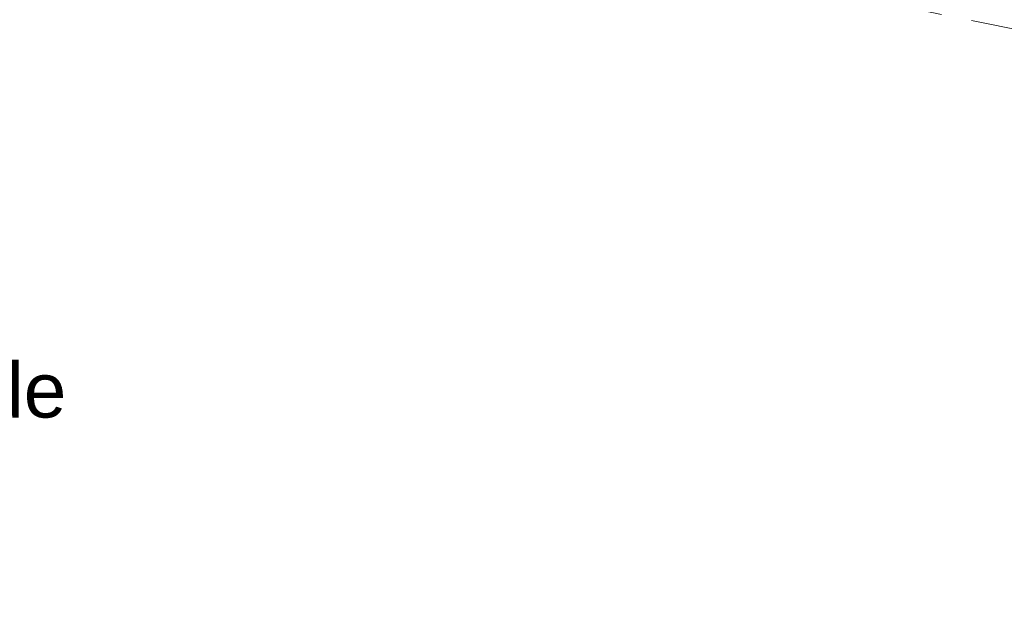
# Model space of a CAD drawing. Header units: millimetres. Extents: x -28656 to 67349, y -24410 to 39654.
# Tile 70 of 135: x 25324 to 30345, y 11413 to 14420. Entities that reach past the tile are written whole.
import ezdxf

# ---------------------------------------------------------------- set-up
doc = ezdxf.new("R2010")
doc.units = ezdxf.units.MM
doc.header["$MEASUREMENT"] = 0
doc.linetypes.add('B0703', pattern=[468.700004, 312.5, -156.200004])
for name, color, linetype in [('00 Bestaand', 7, 'Continuous'), ('New_43 Vloerafwerking', 7, 'Continuous'), ('New_43 Vloerafwerking Afdek-arcering', 7, 'Continuous')]:
    doc.layers.add(name, color=color, linetype=linetype)
doc.styles.add('GENERATED_STYLE_2', font='txt')

# ---------------------------------------------------------------- blocks, each defined once
blk = doc.blocks.new('Slab_2_1', base_point=(25896.5, 17144.8))
at = {"layer": 'New_43 Vloerafwerking Afdek-arcering', "linetype": 'Continuous', "lineweight": 0, "true_color": 0x000000}
h = blk.add_hatch(dxfattribs=at)
h.set_pattern_fill('910_Puntjes_B_0001', color=18, style=0, pattern_type=2)
h.set_pattern_definition([(45, (0, 400), (-127.2792, 127.2792), [0, -120, 0, -180]), (110, (400, 400), (169.1447, 61.5636), [0, -88, 0, -152])])
h.paths.add_polyline_path([(25896.5, 17144.8), (30574.2, 16193.1), (30808.1, 14866.9), (30896.6, 14364.7), (30932.2, 14370.9, 0.668179), (34377.5, 13607.1), (34377.7, 13607), (34612.8, 13942.9), (33897, 14444.3), (34190.5, 15885.2), (34199, 15927), (33470.3, 16377), (33580.5, 16919), (31954.1, 17249.9), (32153.6, 18230.2), (26357.5, 19410.9), (26028.5, 17793.5)])

msp = doc.modelspace()

# ---------------------------------------------------------------- linework, layer by layer
at = {"layer": '00 Bestaand', "color": 1, "linetype": 'B0703', "lineweight": 0, "flags": 128}
msp.add_lwpolyline([(45180, 11359.9), (22639.6, 15951.5), (22639.6, 14776.5, -0.150834), (12379.4, 13705), (12379.4, 10292.3), (29943.9, 10292.3, -0.343583), (32683.8, 8292.1), (37809.7, 8291.9), (37379.8, 10309.3), (44966, 10309.3)], format="xyb", close=True, dxfattribs=at)

# ---------------------------------------------------------------- block references
at = {"layer": 'New_43 Vloerafwerking', "color": 1, "linetype": 'Continuous', "lineweight": 0}
msp.add_blockref('Slab_2_1', (25896.5, 17144.8), dxfattribs=at)

# ---------------------------------------------------------------- texts
at = {"layer": '00 Bestaand', "color": 2, "linetype": 'Continuous', "lineweight": 0, "insert": (24844.3, 12670.8), "char_height": 280, "attachment_point": 1, "style": 'GENERATED_STYLE_2'}
msp.add_mtext('\\A1;{\\pql;\\fArial|b0|i0|c0|p38;vide}', dxfattribs=at)

doc.saveas('drawing.dxf')
